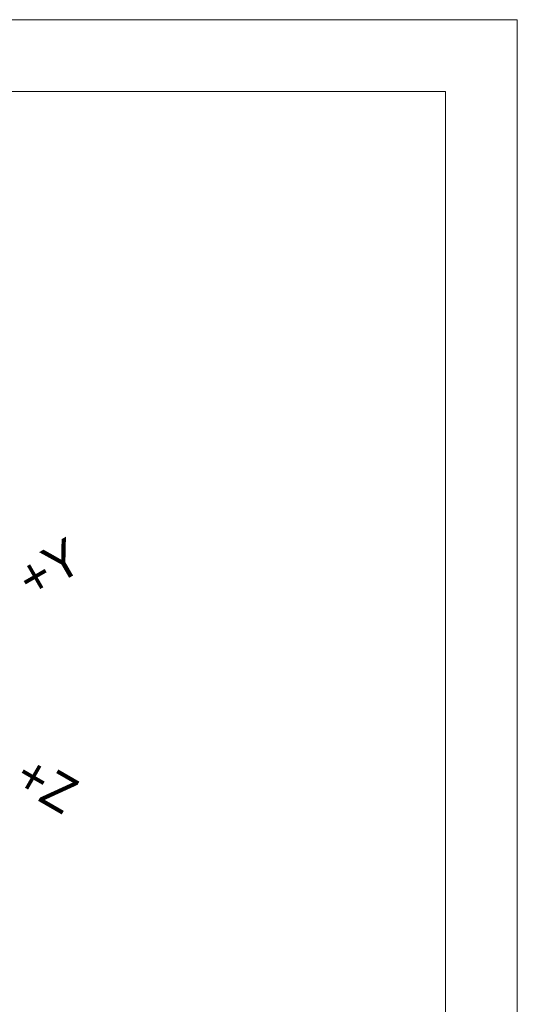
# Model space of a CAD drawing. Header units: millimetres. Extents: x 6316 to 18291, y -19059 to -9021.
# Tile 146 of 146: x 18200 to 18291, y -18692 to -18513. Entities that reach past the tile are written whole.
import ezdxf
from ezdxf.enums import TextEntityAlignment as Align

# ---------------------------------------------------------------- set-up
doc = ezdxf.new("R2010")
doc.units = ezdxf.units.MM
doc.header["$LTSCALE"] = 10
for name, color, linetype, lineweight in [('1轮廓实线层', 7, 'Continuous', 18), ('2细线层', 4, 'Continuous', 13), ('6文字层', 3, 'Continuous', 13), ('图框层', 7, 'Continuous', 18)]:
    doc.layers.add(name, color=color, linetype=linetype, lineweight=lineweight)

# ---------------------------------------------------------------- blocks, each defined once
blk = doc.blocks.new('ZwmFrameMain_3_A4^_^无分区图框^_^landscape')
at = {"layer": '1轮廓实线层'}
for q in [(0, 200), (267, 0)]:
    blk.add_line((267, 200), q, dxfattribs=at)
at = {"layer": '2细线层'}
for q in [(-25, 205), (272, -5)]:
    blk.add_line((272, 205), q, dxfattribs=at)

msp = doc.modelspace()

# ---------------------------------------------------------------- block references
at = {"layer": '图框层', "xscale": 2.6, "yscale": 2.6, "zscale": 2.6}
msp.add_blockref('ZwmFrameMain_3_A4^_^无分区图框^_^landscape', (17583.52, -19046.35), dxfattribs=at)

# ---------------------------------------------------------------- texts
at = {"layer": '6文字层'}
for s, rotation, p in [('+Y', 30, (18200.91, -18615.6)), ('+Z', 330, (18200.66, -18649.34))]:
    msp.add_text(s, height=6.75, rotation=rotation, dxfattribs=at).set_placement(p, align=Align.MIDDLE_LEFT)

doc.saveas('drawing.dxf')
